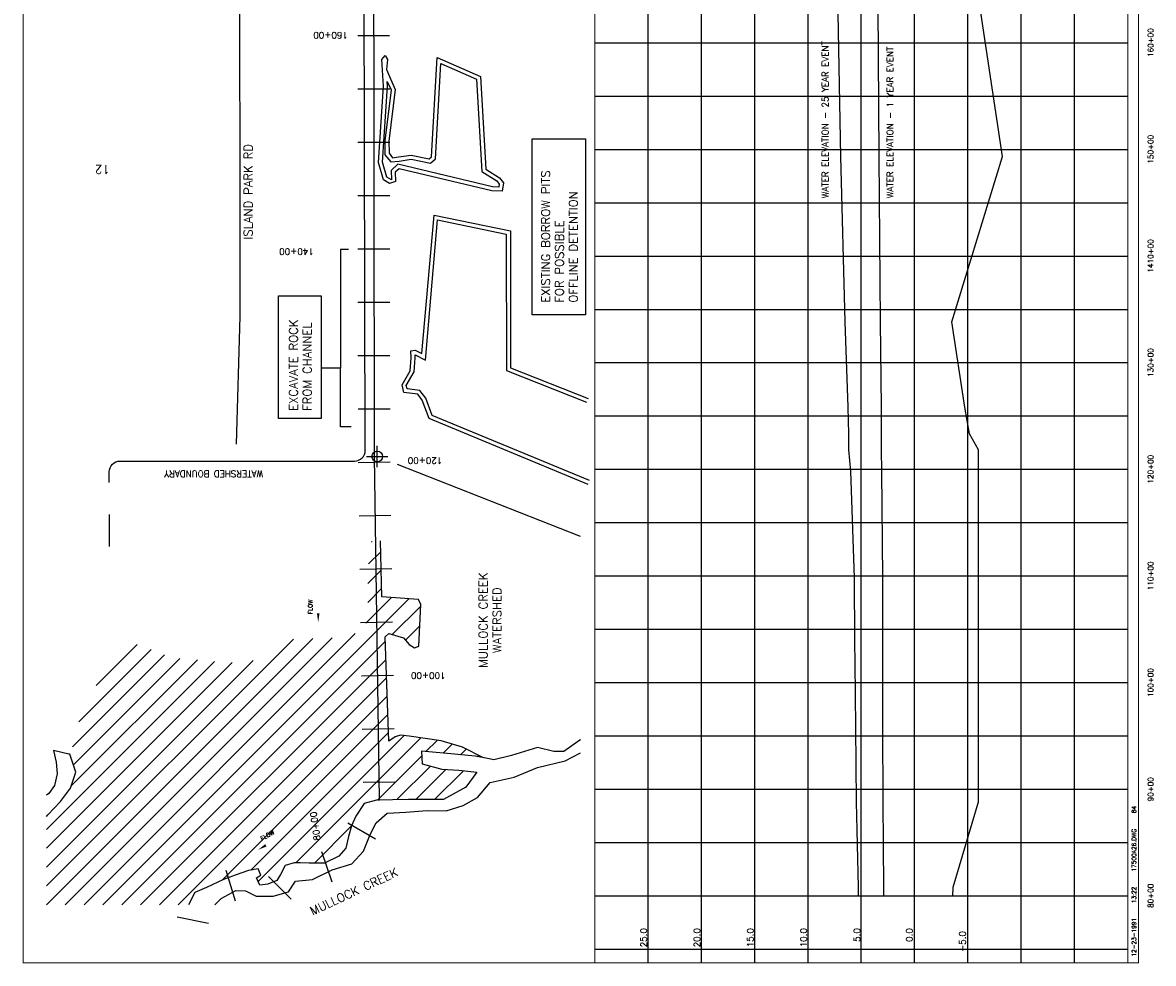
# Model space of a CAD drawing. Extents: x 217169 to 227892, y 776519 to 792529.
# Tile 1 of 2: x 217169 to 227773, y 776519 to 785341. Entities that reach past the tile are written whole.
import ezdxf
from ezdxf.enums import TextEntityAlignment as Align

# ---------------------------------------------------------------- set-up
doc = ezdxf.new("R2010")
doc.units = 0
doc.header["$LTSCALE"] = 800
doc.header["$PDMODE"] = 34
doc.header["$PDSIZE"] = 100
doc.linetypes.add('DASHED', pattern=[0])
doc.linetypes.add('STREAM', pattern=[0])
doc.layers.get('0').update_dxf_attribs({"linetype": 'CONTINUOUS'})
for name, color, linetype in [('BORDER', 1, 'CONTINUOUS'), ('GRID', 2, 'CONTINUOUS'), ('MAJROADS', 9, 'CONTINUOUS'), ('PITS', 4, 'CONTINUOUS'), ('PROPOSED', 7, 'CONTINUOUS'), ('SEC', 2, 'CONTINUOUS'), ('STATIONS', 7, 'CONTINUOUS'), ('TEXT', 7, 'CONTINUOUS'), ('TRUNKS', 5, 'STREAM'), ('WATER', 4, 'CONTINUOUS'), ('WETDBA', 12, 'CONTINUOUS'), ('WETFILL', 8, 'CONTINUOUS'), ('WSHEDS', 3, 'CONTINUOUS')]:
    doc.layers.add(name, color=color, linetype=linetype)
doc.styles.get("Standard").update_dxf_attribs({"font": 'ROMANS'})

# ---------------------------------------------------------------- blocks, each defined once
blk = doc.blocks.new('LOGON')
at = {"color": 0}
blk.add_attdef('DATE', text='', height=1, dxfattribs=at).set_placement((-1.87, 1.76), align=Align.RIGHT)
for tag, p in [('TIME', (1.56, 1.76)), ('DRAWING', (8.97, 1.76)), ('OPERATOR', (22.66, 1.76))]:
    blk.add_attdef(tag, p, '', height=1, dxfattribs=at)
blk = doc.blocks.new('*X')
at = {"color": 0}
for p, q in [((220440, 780468), (220447, 780475)), ((220413, 780265), (220527, 780379)), ((220406, 780081), (220532, 780207)), ((220406, 779904), (220536, 780035)), ((217922, 777067), (220792, 779937)), ((220389, 779711), (220627, 779949)), ((220635, 779603), (220902, 779870)), ((217746, 777067), (220289, 779611)), ((220760, 779551), (220893, 779684)), ((217394, 777069), (219891, 779566)), ((217394, 777246), (219708, 779560)), ((217569, 777067), (220073, 779571)), ((217859, 779125), (218242, 779508)), ((218099, 777067), (220569, 779537)), ((220875, 779489), (220883, 779498)), ((217625, 778184), (218808, 779367)), ((217638, 778550), (218501, 779413)), ((217645, 778380), (218643, 779379)), ((217695, 778784), (218374, 779463)), ((218276, 777067), (220575, 779366)), ((217394, 777423), (219332, 779360)), ((217394, 777776), (218968, 779350)), ((217394, 777600), (219135, 779341)), ((218453, 777067), (220581, 779196)), ((218629, 777067), (220587, 779025)), ((219040, 777301), (220594, 778854)), ((219308, 777392), (220600, 778684)), ((219379, 777286), (220748, 778656)), ((219731, 777461), (220903, 778634)), ((220951, 778505), (221057, 778610)), ((221114, 778491), (221198, 778575)), ((221276, 778476), (221330, 778530)), ((220497, 778051), (220912, 778466)), ((221435, 778459), (221447, 778470)), ((220678, 778055), (220993, 778370)), ((220856, 778057), (221137, 778338)), ((221032, 778055), (221302, 778326)), ((221322, 778169), (221330, 778177)), ((219906, 777460), (220251, 777805))]:
    blk.add_line(p, q, dxfattribs=at)

msp = doc.modelspace()

# ---------------------------------------------------------------- linework, layer by layer
at = {"layer": 'BORDER', "color": 0, "const_width": 10}
msp.add_lwpolyline([(227634, 776524), (227634, 792524), (217174, 792524), (217174, 776524)], close=True, dxfattribs=at)
for points in [[(222534, 776524), (222534, 792524)], [(227534, 776524), (227534, 792524)]]:
    msp.add_lwpolyline(points, dxfattribs=at)
at = {"layer": 'GRID', "color": 0}
for points in [[(223034, 776524), (223034, 792524)], [(223534, 776524), (223534, 792524)], [(224034, 776524), (224034, 792524)], [(224534, 776524), (224534, 792524)], [(225034, 776524), (225034, 792524)], [(225534, 776524), (225534, 792524)], [(226034, 776524), (226034, 792524)], [(226534, 776524), (226534, 792524)], [(227034, 776524), (227034, 792524)], [(227534, 785149), (222534, 785149)], [(227534, 784649), (222534, 784649)], [(227534, 784149), (222534, 784149)], [(227534, 783649), (222534, 783649)], [(227534, 783149), (222534, 783149)], [(227534, 782649), (222534, 782649)], [(227534, 782149), (222534, 782149)], [(227534, 781649), (222534, 781649)], [(227534, 781149), (222534, 781149)], [(227534, 780649), (222534, 780649)], [(227534, 780149), (222534, 780149)], [(227534, 779649), (222534, 779649)], [(227534, 779149), (222534, 779149)], [(227534, 778649), (222534, 778649)], [(227534, 778149), (222534, 778149)], [(227534, 777649), (222534, 777649)], [(227534, 777149), (222534, 777149)], [(227534, 776649), (222534, 776649)]]:
    msp.add_lwpolyline(points, dxfattribs=at)
at = {"layer": 'MAJROADS', "color": 0}
msp.add_lwpolyline([(219175, 781389), (219209, 782587), (219206, 786618), (219166, 786836), (219160, 788319), (219145, 788470), (219087, 788579), (219080, 788730), (219114, 788881), (219157, 788989), (219233, 789048), (219837, 789310)], dxfattribs=at)
at = {"layer": 'PITS', "color": 0}
for points in [[(221057, 785015), (221463, 784835), (221512, 783968), (221642, 783886), (221679, 783837), (221666, 783759), (221570, 783763), (220699, 783970), (220664, 783938), (220665, 783851), (220610, 783831), (220552, 783867), (220505, 784029), (220553, 784745), (220538, 784996), (220569, 785031), (220592, 784995), (220581, 784902), (220608, 784836), (220663, 784715), (220604, 784230), (220605, 784115), (220637, 784074), (220694, 784081), (220814, 784098), (220982, 784062), (221004, 784081)], [(221092, 784958), (221426, 784810), (221475, 783946), (221616, 783858), (221639, 783827), (221634, 783798), (221575, 783801), (220689, 784012), (220625, 783954), (220627, 783865), (220585, 783891), (220543, 784033), (220591, 784745), (220588, 784788), (220624, 784709), (220566, 784232), (220567, 784101), (220621, 784034), (220699, 784043), (220813, 784059), (220993, 784022), (221041, 784063)]]:
    msp.add_lwpolyline(points, close=True, dxfattribs=at)
for points in [[(222472, 781011), (220981, 781628), (220917, 781800), (220874, 781857), (220745, 781873), (220727, 781943), (220804, 782076), (220813, 782198), (220811, 782264), (220849, 782270), (220914, 782237), (221027, 783536)], [(221027, 783536), (221743, 783387), (221744, 782105), (222472, 781817)], [(222486, 781046), (221011, 781656), (220951, 781818), (220894, 781892), (220775, 781907), (220767, 781938), (220841, 782065), (220851, 782197), (220850, 782227), (220947, 782177), (221061, 783490)], [(221061, 783490), (221705, 783356), (221706, 782079), (222458, 781782)]]:
    msp.add_lwpolyline(points, dxfattribs=at)
at = {"layer": 'PROPOSED', "color": 0, "linetype": 'DASHED'}
msp.add_lwpolyline([(225892, 777149), (225894, 777235), (226134, 778035), (226134, 778735), (226134, 779335), (226134, 779535), (226134, 780135), (226134, 781135), (226134, 781335), (226049, 781485), (226004, 781735), (225884, 782535), (226359, 784085), (226004, 786435), (225734, 788035), (225734, 788084), (225734, 788085), (225734, 788185), (225734, 788186), (225734, 788285), (225734, 788435), (225734, 789971), (225734, 790434), (225734, 790435)], dxfattribs=at)
at = {"layer": 'PROPOSED', "color": 0}
for points in [[(225008, 777149), (225006, 777235), (224989, 778035), (224982, 778735), (224976, 779335), (224973, 779535), (224970, 780135), (224937, 781135), (224917, 781335), (224917, 781485), (224912, 781735), (224881, 782535), (224842, 784085), (224797, 786435)], [(225184, 786435), (225197, 784085), (225210, 782535), (225220, 781735), (225220, 781485), (225220, 781335), (225224, 781135), (225232, 780135), (225232, 779535), (225233, 779335), (225234, 778735), (225235, 778035), (225242, 777235), (225243, 777149)], [(220225, 783212), (220150, 783212), (220150, 782100), (219970, 782100)], [(220250, 781550), (220150, 781550), (220150, 782100)]]:
    msp.add_lwpolyline(points, dxfattribs=at)
for points in [[(221946, 782600), (221946, 784250), (222446, 784250), (222446, 782600)], [(219570, 781629), (219570, 782779), (219970, 782779), (219970, 781629)]]:
    msp.add_lwpolyline(points, close=True, dxfattribs=at)
at = {"layer": 'SEC', "color": 0}
msp.add_point((220495, 781272), dxfattribs=at)
at = {"layer": 'STATIONS', "color": 0}
for p, q in [((220311, 785219), (220611, 785219)), ((220312, 784719), (220612, 784719)), ((220312, 784219), (220612, 784219)), ((220313, 783719), (220613, 783719)), ((220313, 783219), (220613, 783219)), ((220314, 782719), (220614, 782719)), ((220314, 782219), (220614, 782219)), ((220315, 781719), (220615, 781719)), ((220316, 781217), (220616, 781221)), ((220324, 780717), (220623, 780721)), ((220331, 780217), (220631, 780221)), ((220338, 779717), (220638, 779722)), ((220346, 779217), (220646, 779222)), ((220353, 778717), (220653, 778722)), ((220361, 778217), (220661, 778222)), ((220219, 777837), (220479, 777688)), ((219973, 777568), (220070, 777285)), ((219076, 777393), (219163, 777106)), ((219475, 777334), (219687, 777122)), ((218618, 776957), (218912, 776897))]:
    msp.add_line(p, q, dxfattribs=at)
at = {"layer": 'TRUNKS', "color": 0, "linetype": 'STREAM'}
msp.add_lwpolyline([(220447, 791900), (220447, 791896), (220454, 789283), (220530, 788943), (220609, 788587), (220634, 788390), (220594, 788192), (220516, 787994), (220436, 787717), (220458, 787495), (220460, 786517), (220465, 781272), (220513, 778057), (220506, 778042)], dxfattribs=at)
at = {"layer": 'TRUNKS', "color": 0}
for points in [[(219941, 779719, 0, 25, 0), (219941, 779803, 0, 0, -0.087559), (219950, 779853, 0, 0, 0.245722), (219944, 779897, 0, 0, -0.309425), (219943, 779965, 0, 0, 0), (219944, 779998, 0, 0, 0)], [(219377, 777584, 0, 25, 0), (219450, 777626, 0, 0, -0.087559), (219497, 777643, 0, 0, 0.245722), (219532, 777670, 0, 0, -0.309425), (219591, 777704, 0, 0, 0), (219621, 777720, 0, 0, 0)]]:
    msp.add_lwpolyline(points, format="xyseb", dxfattribs=at)
at = {"layer": 'WATER', "color": 0}
for points in [[(222400, 778616), (222395, 778613), (222244, 778505), (222152, 778506), (221998, 778543), (221755, 778469), (221587, 778429), (221545, 778437)], [(217603, 778481), (217460, 778514), (217485, 778405), (217492, 778296), (217467, 778188), (217416, 778113), (217394, 778098)], [(217394, 777898), (217406, 777912), (217524, 778037), (217617, 778161), (217668, 778312), (217611, 778480), (217603, 778481)], [(221497, 778446), (221412, 778463), (221219, 778481), (220909, 778508), (220917, 778391), (221101, 778340), (221260, 778330), (221427, 778312), (221326, 778171), (221116, 778055), (220789, 778057), (220488, 778051), (220371, 778018), (220295, 777901), (220252, 777809), (220226, 777709), (220201, 777600), (220133, 777525), (219999, 777459), (219856, 777460), (219773, 777461), (219714, 777461), (219630, 777437), (219588, 777353), (219554, 777295), (219470, 777262), (219395, 777254), (219361, 777321), (219404, 777346), (219379, 777405), (219287, 777389), (219161, 777348), (219052, 777306), (218892, 777232), (218783, 777183), (218724, 777067)], [(218971, 777067), (219032, 777127), (219167, 777202), (219259, 777201), (219359, 777150), (219518, 777149), (219661, 777190), (219729, 777290), (219888, 777306), (220073, 777396), (220257, 777454), (220367, 777570), (220427, 777729), (220486, 777838), (220587, 777929), (220763, 777936), (220964, 777952), (221140, 777950), (221300, 778000), (221434, 778074), (221552, 778216), (221779, 778264), (221997, 778355), (222257, 778420), (222400, 778493)], [(221545, 778437), (221497, 778446)]]:
    msp.add_lwpolyline(points, dxfattribs=at)
at = {"layer": 'WETDBA', "color": 0}
for points in [[(220538, 779955), (220525, 780481)], [(221491, 778448), (221295, 778547), (221094, 778605), (220794, 778651), (220713, 778660), (220664, 778644), (220602, 778603), (220568, 779581), (220604, 779611), (220740, 779573), (220794, 779509), (220844, 779477), (220883, 779493), (220903, 779883), (220882, 779930), (220538, 779955)]]:
    msp.add_lwpolyline(points, dxfattribs=at)
at = {"layer": 'WSHEDS', "color": 0}
msp.add_lwpolyline([(217982, 781029), (217982, 781129, -0.414214), (218082, 781229), (220282, 781229, 0.414907), (220382, 781329), (220358, 791427, 0.002027), (220358, 791428), (220353, 791900, -0.000044)], format="xyb", dxfattribs=at)
for points in [[(222400, 780521), (220686, 781197)], [(217982, 780729), (217982, 780429)], [(217982, 780729), (217982, 780429)]]:
    msp.add_lwpolyline(points, dxfattribs=at)

# ---------------------------------------------------------------- block references
at = {"layer": 'TEXT', "color": 0, "xscale": 40, "yscale": 40, "zscale": 40, "rotation": 90}
msp.add_blockref('LOGON', (227681, 777021), dxfattribs=at).add_auto_attribs({'DATE': '12-23-1991', 'TIME': '13:22', 'OPERATOR': '84', 'DRAWING': '17500A26.DWG'})
at = {"layer": 'WETFILL', "color": 0}
msp.add_blockref('*X', (0, 0), dxfattribs=at)

# ---------------------------------------------------------------- texts
at = {"layer": 'PROPOSED', "color": 0}
for s, height, p in [('WATER ELEVATION - 25 YEAR EVENT', 60, (224725, 783694)), ('WATER ELEVATION - 1 YEAR EVENT', 60, (225333, 783694)), ('EXISTING BORROW PITS', 80, (222114, 782714)), ('OFFLINE DETENTION', 80, (222373, 782714)), ('FOR POSSIBLE ', 80, (222243, 782714)), ('EXCAVATE ROCK', 80, (219749, 781700)), ('FROM CHANNEL', 80, (219878, 781700))]:
    msp.add_text(s, height=height, rotation=90, dxfattribs=at).set_placement(p)
at = {"layer": 'STATIONS', "color": 0}
for s, rotation, p in [('160+00', 180, (220057, 785252)), ('140+00', 180, (219737, 783223)), ('120+00', 180, (220943, 781264)), ('100+00', 180, (220973, 779248)), ('80+00', 98, (219943, 777810))]:
    msp.add_text(s, height=60, rotation=rotation, dxfattribs=at).set_placement(p, align=Align.CENTER)
at = {"layer": 'TEXT', "color": 0}
for s, height, p in [('160+00', 50, (227772, 785153)), ('150+00', 50, (227772, 784153)), ('1410+00', 50, (227772, 783153)), ('130+00', 50, (227772, 782153)), ('120+00', 50, (227772, 781153)), ('110+00', 50, (227772, 780153)), ('MULLOCK CREEK', 80, (221528, 779737)), ('WATERSHED', 80, (221658, 779737)), ('100+00', 50, (227772, 779153)), ('90+00', 50, (227772, 778152)), ('80+00', 50, (227772, 777153))]:
    msp.add_text(s, height=height, rotation=90, dxfattribs=at).set_placement(p, align=Align.CENTER)
for s, height, rotation, p in [('ISLAND PARK RD', 80, 90, (219324, 783307)), ('12', 80, 180, (217986, 784003)), ('WATERSHED BOUNDARY', 60, 180, (219425, 781140)), ('25.0', 60, 90, (223023, 776670)), ('20.0', 60, 90, (223523, 776670)), ('15.0', 60, 90, (224023, 776670)), ('10.0', 60, 90, (224523, 776670)), ('5.0', 60, 90, (225023, 776721)), ('0.0', 60, 90, (225514, 776721)), ('-5.0', 60, 90, (226013, 776627))]:
    msp.add_text(s, height=height, rotation=rotation, dxfattribs=at).set_placement(p)
at = {"layer": 'TRUNKS', "color": 0}
for rotation, p in [(90, (219887, 779862)), (29.7407, (219474, 777702))]:
    msp.add_text('FLOW', height=40, rotation=rotation, dxfattribs=at).set_placement(p, align=Align.CENTER)
at = {"layer": 'WATER', "color": 0}
msp.add_text('MULLOCK CREEK', height=80, rotation=25, dxfattribs=at).set_placement((219887, 776968))

doc.saveas('drawing.dxf')
